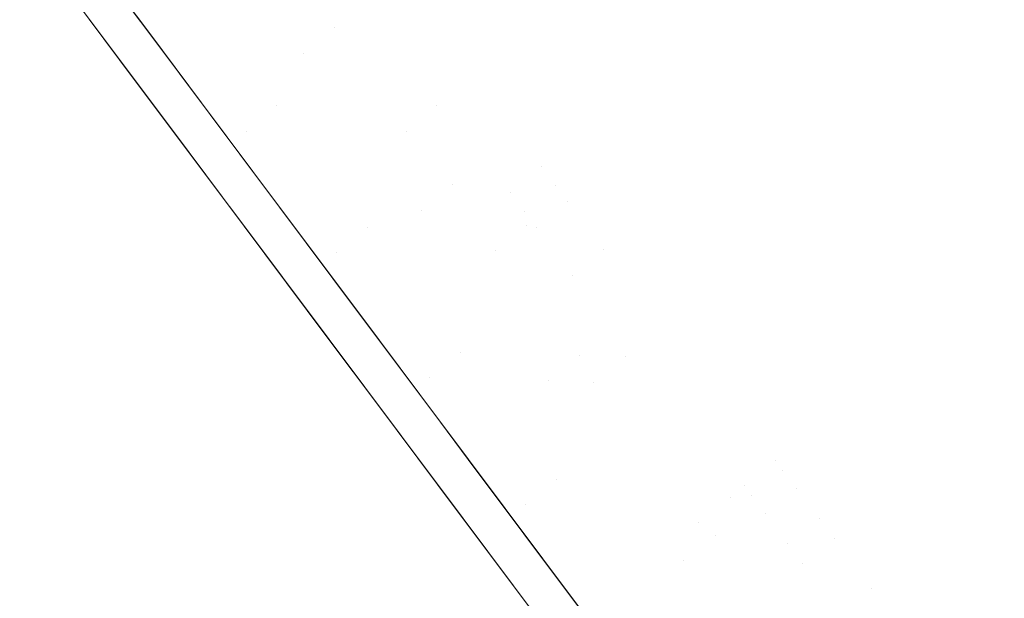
# Model space of a CAD drawing. Header units: centimetres. Extents: x -20.1 to -11, y -7.5 to 4.5.
# Tile 11 of 13: x -17.4 to -15, y -0.7 to 0.7. Entities that reach past the tile are written whole.
import ezdxf

# ---------------------------------------------------------------- set-up
doc = ezdxf.new("R2010")
doc.units = ezdxf.units.CM
doc.header["$LTSCALE"] = 2.54
doc.layers.add('Lucido design-1', color=7, linetype='Continuous')

# ---------------------------------------------------------------- blocks, each defined once
blk = doc.blocks.new('Gruppo-1')
at = {"color": 30, "linetype": 'Continuous', "lineweight": 9}
for points, invisible_edges in [([(-16.8518, 0.9475, -331.4617), (-16.6789, 0.7163, -331.181), (-17.117, 1.157, -330.4759), (-17.3331, 1.4459, -330.8265)], 15), ([(-17.3331, 1.4459, -337.1941), (-17.117, 1.157, -337.5447), (-16.6789, 0.7163, -336.8395), (-16.8518, 0.9475, -336.5588)], 15), ([(-17.1221, 1.3089, -332.0603), (-17.2216, 1.442, -332.3647), (-16.6626, 0.8075, -332.7757), (-16.5879, 0.7076, -332.5472)], 15), ([(-16.5879, 0.7076, -335.4733), (-16.6626, 0.8075, -335.2448), (-17.2216, 1.442, -335.6558), (-17.1221, 1.3089, -335.9603)], 15), ([(-17.0471, 1.375, -332.0554), (-16.924, 1.2104, -331.7515), (-16.4193, 0.6488, -332.3156), (-16.5117, 0.7723, -332.5436)], 15), ([(-16.5117, 0.7723, -335.477), (-16.4193, 0.6488, -335.7049), (-16.924, 1.2104, -336.269), (-17.0471, 1.375, -335.9651)], 15), ([(-16.5879, 0.7076, -332.5472), (-16.4958, 0.5845, -332.3198), (-16.9993, 1.1447, -331.7572), (-17.1221, 1.3089, -332.0603)], 15), ([(-17.1221, 1.3089, -335.9603), (-16.9993, 1.1447, -336.2634), (-16.4958, 0.5845, -335.7007), (-16.5879, 0.7076, -335.4733)], 15), ([(-16.6583, 0.7096, -329.9969), (-16.7938, 0.8908, -330.1442), (-17.1982, 1.2537, -329.375), (-17.0356, 1.0364, -329.1983)], 15), ([(-17.0356, 1.0364, -338.8222), (-17.1982, 1.2537, -338.6456), (-16.7938, 0.8908, -337.8763), (-16.6583, 0.7096, -338.0236)], 15), ([(-16.4041, 0.5152, -330.9156), (-16.6028, 0.7809, -331.174), (-17.0421, 1.2228, -330.467), (-16.7938, 0.8908, -330.1442)], 15), ([(-16.7938, 0.8908, -337.8763), (-17.0421, 1.2228, -337.5535), (-16.6028, 0.7809, -336.8466), (-16.4041, 0.5152, -337.105)], 15), ([(-16.3084, 0.5005, -332.0934), (-16.4193, 0.6488, -332.3156), (-16.924, 1.2104, -331.7515), (-16.7762, 1.0127, -331.4553)], 15), ([(-16.7762, 1.0127, -336.5652), (-16.924, 1.2104, -336.269), (-16.4193, 0.6488, -335.7049), (-16.3084, 0.5005, -335.9272)], 15), ([(-17.1106, 0.9711, -329.2103), (-17.2727, 1.1879, -329.3865), (-16.8694, 0.8259, -330.1539), (-16.7342, 0.6451, -330.0069)], 15), ([(-16.7342, 0.6451, -338.0136), (-16.8694, 0.8259, -337.8666), (-17.2727, 1.1879, -338.634), (-17.1106, 0.9711, -338.8102)], 15), ([(-16.8694, 0.8259, -330.1539), (-17.117, 1.157, -330.4759), (-16.6789, 0.7163, -331.181), (-16.4806, 0.4512, -330.9233)], 15), ([(-16.4806, 0.4512, -337.0972), (-16.6789, 0.7163, -336.8395), (-17.117, 1.157, -337.5447), (-16.8694, 0.8259, -337.8666)], 15), ([(-16.8518, 0.9475, -331.4617), (-16.9993, 1.1447, -331.7572), (-16.4958, 0.5845, -332.3198), (-16.3852, 0.4365, -332.0981)], 15), ([(-16.3852, 0.4365, -335.9224), (-16.4958, 0.5845, -335.7007), (-16.9993, 1.1447, -336.2634), (-16.8518, 0.9475, -336.5588)], 15), ([(-16.1451, 0.3631, -333.7603), (-16.1551, 0.3764, -334.0103), (-16.7576, 1.1012, -334.0103), (-16.7427, 1.0811, -333.6353)], 15), ([(-16.7427, 1.0811, -334.3852), (-16.7576, 1.1012, -334.0103), (-16.1551, 0.3764, -334.0103), (-16.1451, 0.3631, -334.2602)], 15), ([(-16.6853, 0.5679, -328.8866), (-16.8645, 0.8076, -329.035), (-17.2279, 1.0837, -328.2121), (-17.019, 0.8045, -328.0392)], 15), ([(-17.019, 0.8045, -339.9813), (-17.2279, 1.0837, -339.8084), (-16.8645, 0.8076, -338.9855), (-16.6853, 0.5679, -339.1339)], 15), ([(-16.1451, 0.3631, -333.7603), (-16.7427, 1.0811, -333.6353), (-16.7218, 1.0533, -333.4321)], 11), ([(-16.7218, 1.0533, -334.5884), (-16.7427, 1.0811, -334.3852), (-16.1451, 0.3631, -334.2602)], 11), ([(-16.11, 0.3161, -334.5376), (-16.69, 1.0107, -334.8011), (-16.7218, 1.0533, -334.5884)], 11), ([(-16.7218, 1.0533, -334.5884), (-16.1451, 0.3631, -334.2602), (-16.11, 0.3161, -334.5376)], 11), ([(-16.11, 0.3161, -333.483), (-16.1451, 0.3631, -333.7603), (-16.7218, 1.0533, -333.4321)], 11), ([(-16.7218, 1.0533, -333.4321), (-16.69, 1.0107, -333.2194), (-16.11, 0.3161, -333.483)], 11), ([(-17.1162, 0.6929, -327.031), (-17.367, 1.0283, -327.1954), (-17.3814, 0.8831, -327.1673)], 10), ([(-17.367, 1.0283, -327.1954), (-17.1162, 0.6929, -327.031), (-16.8015, 0.5137, -327.8854)], 10), ([(-16.8015, 0.5137, -327.8854), (-17.019, 0.8045, -328.0392), (-17.367, 1.0283, -327.1954)], 11), ([(-17.0356, 1.0364, -329.1983), (-16.8645, 0.8076, -329.035), (-16.5155, 0.5187, -329.8607), (-16.6583, 0.7096, -329.9969)], 15), ([(-16.6583, 0.7096, -338.0236), (-16.5155, 0.5187, -338.1598), (-16.8645, 0.8076, -338.9855), (-17.0356, 1.0364, -338.8222)], 15), ([(-16.8183, 1.0157, -333.6363), (-16.8333, 1.0357, -334.0103), (-16.2323, 0.3128, -334.0103), (-16.2223, 0.2995, -333.7609)], 15), ([(-16.2223, 0.2995, -334.2596), (-16.2323, 0.3128, -334.0103), (-16.8333, 1.0357, -334.0103), (-16.8183, 1.0157, -334.3843)], 15), ([(-17.439, 0.9602, -340.7997), (-17.3648, 1.0254, -340.8166), (-17.1164, 0.6933, -340.9914)], 9), ([(-17.3648, 1.0254, -340.8166), (-17.019, 0.8045, -339.9813), (-16.8015, 0.5137, -340.1351)], 11), ([(-16.8015, 0.5137, -340.1351), (-17.1164, 0.6933, -340.9914), (-17.3648, 1.0254, -340.8166)], 9), ([(-17.094, 0.7398, -328.0541), (-17.3023, 1.0183, -328.2266), (-16.9399, 0.7428, -329.0474), (-16.7611, 0.5038, -328.8994)], 15), ([(-16.7611, 0.5038, -339.1211), (-16.9399, 0.7428, -338.9731), (-17.3023, 1.0183, -339.7939), (-17.094, 0.7398, -339.9664)], 15), ([(-16.2223, 0.2995, -334.2596), (-16.8183, 1.0157, -334.3843), (-16.7975, 0.9879, -334.587)], 11), ([(-16.7975, 0.9879, -333.4335), (-16.8183, 1.0157, -333.6363), (-16.2223, 0.2995, -333.7609)], 11), ([(-16.7762, 1.0127, -331.4553), (-16.6028, 0.7809, -331.174), (-16.1783, 0.3265, -331.8823), (-16.3084, 0.5005, -332.0934)], 15), ([(-16.3084, 0.5005, -335.9272), (-16.1783, 0.3265, -336.1383), (-16.6028, 0.7809, -336.8466), (-16.7762, 1.0127, -336.5652)], 15), ([(-16.0803, 0.2764, -333.3359), (-16.11, 0.3161, -333.483), (-16.69, 1.0107, -333.2194), (-16.6454, 0.9512, -332.9989)], 15), ([(-16.6454, 0.9512, -335.0217), (-16.69, 1.0107, -334.8011), (-16.11, 0.3161, -334.5376), (-16.0803, 0.2764, -334.6846)], 15), ([(-16.1873, 0.2526, -334.5362), (-16.2223, 0.2995, -334.2596), (-16.7975, 0.9879, -334.587)], 11), ([(-16.1873, 0.2526, -333.4843), (-16.7658, 0.9455, -333.2214), (-16.7975, 0.9879, -333.4335)], 11), ([(-16.7975, 0.9879, -333.4335), (-16.2223, 0.2995, -333.7609), (-16.1873, 0.2526, -333.4843)], 11), ([(-16.7975, 0.9879, -334.587), (-16.7658, 0.9455, -334.7991), (-16.1873, 0.2526, -334.5362)], 11), ([(-17.439, 0.9602, -340.7997), (-17.1912, 0.6288, -340.9739), (-16.8771, 0.4497, -340.1199)], 10), ([(-16.8771, 0.4497, -340.1199), (-17.094, 0.7398, -339.9664), (-17.439, 0.9602, -340.7997)], 11), ([(-17.1164, 0.6933, -340.9914), (-17.1912, 0.6288, -340.9739), (-17.439, 0.9602, -340.7997)], 9), ([(-16.7342, 0.6451, -330.0069), (-16.5918, 0.4547, -329.8711), (-16.9399, 0.7428, -329.0474), (-17.1106, 0.9711, -329.2103)], 15), ([(-17.1106, 0.9711, -338.8102), (-16.9399, 0.7428, -338.9731), (-16.5918, 0.4547, -338.1495), (-16.7342, 0.6451, -338.0136)], 15), ([(-16.3852, 0.4365, -332.0981), (-16.2554, 0.263, -331.8876), (-16.6789, 0.7163, -331.181), (-16.8518, 0.9475, -331.4617)], 15), ([(-16.8518, 0.9475, -336.5588), (-16.6789, 0.7163, -336.8395), (-16.2554, 0.263, -336.133), (-16.3852, 0.4365, -335.9224)], 15), ([(-16.7214, 0.8861, -333.0014), (-16.7658, 0.9455, -333.2214), (-16.1873, 0.2526, -333.4843), (-16.1577, 0.213, -333.3376)], 15), ([(-16.1577, 0.213, -334.6829), (-16.1873, 0.2526, -334.5362), (-16.7658, 0.9455, -334.7991), (-16.7214, 0.8861, -335.0191)], 15), ([(-16.6454, 0.9512, -332.9989), (-16.5866, 0.8724, -332.7726), (-16.0411, 0.2239, -333.185), (-16.0803, 0.2764, -333.3359)], 15), ([(-16.0803, 0.2764, -334.6846), (-16.0411, 0.2239, -334.8355), (-16.5866, 0.8724, -335.2479), (-16.6454, 0.9512, -335.0217)], 15), ([(-16.8771, 0.4497, -327.9007), (-17.1911, 0.6287, -327.0481), (-17.3814, 0.8831, -327.1673)], 9), ([(-17.3814, 0.8831, -327.1673), (-17.094, 0.7398, -328.0541), (-16.8771, 0.4497, -327.9007)], 11), ([(-17.3814, 0.8831, -327.1673), (-17.1911, 0.6287, -327.0481), (-17.1162, 0.6929, -327.031)], 10), ([(-16.4041, 0.5152, -330.9156), (-16.7938, 0.8908, -330.1442), (-16.6583, 0.7096, -329.9969)], 11), ([(-16.6583, 0.7096, -338.0236), (-16.7938, 0.8908, -337.8763), (-16.4041, 0.5152, -337.105)], 11), ([(-16.1577, 0.213, -333.3376), (-16.1185, 0.1607, -333.1871), (-16.6626, 0.8075, -332.7757), (-16.7214, 0.8861, -333.0014)], 15), ([(-16.7214, 0.8861, -335.0191), (-16.6626, 0.8075, -335.2448), (-16.1185, 0.1607, -334.8334), (-16.1577, 0.213, -334.6829)], 15), ([(-15.9911, 0.1571, -333.0323), (-16.0411, 0.2239, -333.185), (-16.5866, 0.8724, -332.7726), (-16.5117, 0.7723, -332.5436)], 15), ([(-16.5117, 0.7723, -335.477), (-16.5866, 0.8724, -335.2479), (-16.0411, 0.2239, -334.8355), (-15.9911, 0.1571, -334.9882)], 15), ([(-16.4806, 0.4512, -337.0972), (-16.8694, 0.8259, -337.8666), (-16.7342, 0.6451, -338.0136)], 11), ([(-16.7342, 0.6451, -330.0069), (-16.8694, 0.8259, -330.1539), (-16.4806, 0.4512, -330.9233)], 11), ([(-16.3661, 0.3188, -329.737), (-16.5155, 0.5187, -329.8607), (-16.8645, 0.8076, -329.035), (-16.6853, 0.5679, -328.8866)], 15), ([(-16.6853, 0.5679, -339.1339), (-16.8645, 0.8076, -338.9855), (-16.5155, 0.5187, -338.1598), (-16.3661, 0.3188, -338.2836)], 15), ([(-16.5879, 0.7076, -332.5472), (-16.6626, 0.8075, -332.7757), (-16.1185, 0.1607, -333.1871), (-16.0687, 0.094, -333.0348)], 15), ([(-16.0687, 0.094, -334.9857), (-16.1185, 0.1607, -334.8334), (-16.6626, 0.8075, -335.2448), (-16.5879, 0.7076, -335.4733)], 15), ([(-17.019, 0.8045, -328.0392), (-16.8015, 0.5137, -327.8854), (-16.4987, 0.3184, -328.7546), (-16.6853, 0.5679, -328.8866)], 15), ([(-16.6853, 0.5679, -339.1339), (-16.4987, 0.3184, -339.2659), (-16.8015, 0.5137, -340.1351), (-17.019, 0.8045, -339.9813)], 15), ([(-16.0292, 0.1272, -331.6884), (-16.1783, 0.3265, -331.8823), (-16.6028, 0.7809, -331.174), (-16.4041, 0.5152, -330.9156)], 15), ([(-16.4041, 0.5152, -337.105), (-16.6028, 0.7809, -336.8466), (-16.1783, 0.3265, -336.1383), (-16.0292, 0.1272, -336.3321)], 15), ([(-16.5117, 0.7723, -332.5436), (-16.4193, 0.6488, -332.3156), (-15.9295, 0.0748, -332.8804), (-15.9911, 0.1571, -333.0323)], 15), ([(-15.9911, 0.1571, -334.9882), (-15.9295, 0.0748, -335.1402), (-16.4193, 0.6488, -335.7049), (-16.5117, 0.7723, -335.477)], 15), ([(-16.7611, 0.5038, -328.8994), (-16.575, 0.2549, -328.7677), (-16.8771, 0.4497, -327.9007), (-17.094, 0.7398, -328.0541)], 15), ([(-17.094, 0.7398, -339.9664), (-16.8771, 0.4497, -340.1199), (-16.575, 0.2549, -339.2528), (-16.7611, 0.5038, -339.1211)], 15), ([(-16.7611, 0.5038, -328.8994), (-16.9399, 0.7428, -329.0474), (-16.5918, 0.4547, -329.8711), (-16.4427, 0.2553, -329.7476)], 15), ([(-16.4427, 0.2553, -338.2729), (-16.5918, 0.4547, -338.1495), (-16.9399, 0.7428, -338.9731), (-16.7611, 0.5038, -339.1211)], 15), ([(-16.4806, 0.4512, -330.9233), (-16.6789, 0.7163, -331.181), (-16.2554, 0.263, -331.8876), (-16.1067, 0.0642, -331.6942)], 15), ([(-16.1067, 0.0642, -336.3263), (-16.2554, 0.263, -336.133), (-16.6789, 0.7163, -336.8395), (-16.4806, 0.4512, -337.0972)], 15), ([(-16.1813, 0.2173, -337.3319), (-16.5155, 0.5187, -338.1598), (-16.6583, 0.7096, -338.0236)], 11), ([(-16.6583, 0.7096, -338.0236), (-16.4041, 0.5152, -337.105), (-16.1813, 0.2173, -337.3319)], 11), ([(-16.1813, 0.2173, -330.6886), (-16.4041, 0.5152, -330.9156), (-16.6583, 0.7096, -329.9969)], 11), ([(-16.6583, 0.7096, -329.9969), (-16.5155, 0.5187, -329.8607), (-16.1813, 0.2173, -330.6886)], 11), ([(-17.1912, 0.6288, -340.9739), (-17.1164, 0.6933, -340.9914), (-16.9881, 0.5217, -341.0818)], 9), ([(-16.8929, 0.3944, -326.8846), (-17.1162, 0.6929, -327.031), (-17.1911, 0.6287, -327.0481)], 10), ([(-16.9881, 0.5217, -341.0818), (-17.1164, 0.6933, -340.9914), (-16.8015, 0.5137, -340.1351)], 10), ([(-16.8015, 0.5137, -327.8854), (-17.1162, 0.6929, -327.031), (-16.8929, 0.3944, -326.8846)], 9), ([(-16.0687, 0.094, -333.0348), (-16.0073, 0.0119, -332.8832), (-16.4958, 0.5845, -332.3198), (-16.5879, 0.7076, -332.5472)], 15), ([(-16.5879, 0.7076, -335.4733), (-16.4958, 0.5845, -335.7007), (-16.0073, 0.0119, -335.1374), (-16.0687, 0.094, -334.9857)], 15), ([(-16.2584, 0.1541, -337.3236), (-16.4806, 0.4512, -337.0972), (-16.7342, 0.6451, -338.0136)], 11), ([(-16.2584, 0.1541, -330.6969), (-16.5918, 0.4547, -329.8711), (-16.7342, 0.6451, -330.0069)], 11), ([(-16.7342, 0.6451, -330.0069), (-16.4806, 0.4512, -330.9233), (-16.2584, 0.1541, -330.6969)], 11), ([(-16.7342, 0.6451, -338.0136), (-16.5918, 0.4547, -338.1495), (-16.2584, 0.1541, -337.3236)], 11), ([(-15.8556, -0.0241, -332.7322), (-15.9295, 0.0748, -332.8804), (-16.4193, 0.6488, -332.3156), (-16.3084, 0.5005, -332.0934)], 15), ([(-16.3084, 0.5005, -335.9272), (-16.4193, 0.6488, -335.7049), (-15.9295, 0.0748, -335.1402), (-15.8556, -0.0241, -335.2884)], 15), ([(-16.8771, 0.4497, -340.1199), (-17.1912, 0.6288, -340.9739), (-17.0601, 0.4535, -341.066)], 9), ([(-16.9881, 0.5217, -341.0818), (-17.0601, 0.4535, -341.066), (-17.1912, 0.6288, -340.9739)], 9), ([(-17.1911, 0.6287, -327.0481), (-16.8771, 0.4497, -327.9007), (-16.6525, 0.1494, -327.7678)], 11), ([(-16.6525, 0.1494, -327.7678), (-16.9366, 0.2884, -326.8885), (-17.1911, 0.6287, -327.0481)], 9), ([(-17.1911, 0.6287, -327.0481), (-16.9366, 0.2884, -326.8885), (-16.8929, 0.3944, -326.8846)], 10), ([(-16.6853, 0.5679, -328.8866), (-16.4987, 0.3184, -328.7546), (-16.2104, 0.1107, -329.6269), (-16.3661, 0.3188, -329.737)], 15), ([(-16.3661, 0.3188, -338.2836), (-16.2104, 0.1107, -338.3937), (-16.4987, 0.3184, -339.2659), (-16.6853, 0.5679, -339.1339)], 15), ([(-16.3852, 0.4365, -332.0981), (-16.4958, 0.5845, -332.3198), (-16.0073, 0.0119, -332.8832), (-15.9335, -0.0867, -332.7354)], 15), ([(-15.9335, -0.0867, -335.2852), (-16.0073, 0.0119, -335.1374), (-16.4958, 0.5845, -335.7007), (-16.3852, 0.4365, -335.9224)], 15), ([(-17.0601, 0.4535, -341.066), (-16.9881, 0.5217, -341.0818), (-16.8602, 0.3507, -341.1433)], 9), ([(-16.8015, 0.5137, -340.1351), (-16.5764, 0.2126, -340.2683), (-16.9881, 0.5217, -341.0818)], 11), ([(-16.5764, 0.2126, -340.2683), (-16.8602, 0.3507, -341.1433), (-16.9881, 0.5217, -341.0818)], 9), ([(-16.8929, 0.3944, -326.8846), (-16.5764, 0.2126, -327.7522), (-16.8015, 0.5137, -327.8854)], 11), ([(-16.3055, 0.0601, -328.6404), (-16.4987, 0.3184, -328.7546), (-16.8015, 0.5137, -327.8854), (-16.5764, 0.2126, -327.7522)], 15), ([(-16.5764, 0.2126, -340.2683), (-16.8015, 0.5137, -340.1351), (-16.4987, 0.3184, -339.2659), (-16.3055, 0.0601, -339.3801)], 15), ([(-16.1813, 0.2173, -330.6886), (-16.5155, 0.5187, -329.8607), (-16.3661, 0.3188, -329.737)], 11), ([(-16.3661, 0.3188, -338.2836), (-16.5155, 0.5187, -338.1598), (-16.1813, 0.2173, -337.3319)], 11), ([(-16.4041, 0.5152, -330.9156), (-16.1813, 0.2173, -330.6886), (-15.8621, -0.0963, -331.5181), (-16.0292, 0.1272, -331.6884)], 15), ([(-16.0292, 0.1272, -336.3321), (-15.8621, -0.0963, -336.5024), (-16.1813, 0.2173, -337.3319), (-16.4041, 0.5152, -337.105)], 15), ([(-16.4427, 0.2553, -329.7476), (-16.2875, 0.0477, -329.6378), (-16.575, 0.2549, -328.7677), (-16.7611, 0.5038, -328.8994)], 15), ([(-16.7611, 0.5038, -339.1211), (-16.575, 0.2549, -339.2528), (-16.2875, 0.0477, -338.3827), (-16.4427, 0.2553, -338.2729)], 15), ([(-16.3084, 0.5005, -332.0934), (-16.1783, 0.3265, -331.8823), (-15.7689, -0.1401, -332.5914), (-15.8556, -0.0241, -332.7322)], 15), ([(-15.8556, -0.0241, -335.2884), (-15.7689, -0.1401, -335.4291), (-16.1783, 0.3265, -336.1383), (-16.3084, 0.5005, -335.9272)], 15), ([(-17.0601, 0.4535, -341.066), (-16.6525, 0.1494, -340.2527), (-16.8771, 0.4497, -340.1199)], 11), ([(-17.0601, 0.4535, -341.066), (-16.9356, 0.2871, -341.1257), (-16.6525, 0.1494, -340.2527)], 10), ([(-16.8602, 0.3507, -341.1433), (-16.9356, 0.2871, -341.1257), (-17.0601, 0.4535, -341.066)], 9), ([(-16.6525, 0.1494, -327.7678), (-16.8771, 0.4497, -327.9007), (-16.575, 0.2549, -328.7677), (-16.3822, -0.0028, -328.6538)], 15), ([(-16.3822, -0.0028, -339.3667), (-16.575, 0.2549, -339.2528), (-16.8771, 0.4497, -340.1199), (-16.6525, 0.1494, -340.2527)], 15), ([(-16.2584, 0.1541, -337.3236), (-16.5918, 0.4547, -338.1495), (-16.4427, 0.2553, -338.2729)], 11), ([(-16.4427, 0.2553, -329.7476), (-16.5918, 0.4547, -329.8711), (-16.2584, 0.1541, -330.6969)], 11), ([(-16.1067, 0.0642, -331.6942), (-15.94, -0.1588, -331.5243), (-16.2584, 0.1541, -330.6969), (-16.4806, 0.4512, -330.9233)], 15), ([(-16.4806, 0.4512, -337.0972), (-16.2584, 0.1541, -337.3236), (-15.94, -0.1588, -336.4962), (-16.1067, 0.0642, -336.3263)], 15), ([(-15.9335, -0.0867, -332.7354), (-15.847, -0.2024, -332.595), (-16.2554, 0.263, -331.8876), (-16.3852, 0.4365, -332.0981)], 15), ([(-16.3852, 0.4365, -335.9224), (-16.2554, 0.263, -336.133), (-15.847, -0.2024, -335.4256), (-15.9335, -0.0867, -335.2852)], 15), ([(-16.9366, 0.2884, -326.8885), (-16.8614, 0.3522, -326.8706), (-16.8929, 0.3944, -326.8846)], 9), ([(-16.8929, 0.3944, -326.8846), (-16.8614, 0.3522, -326.8706), (-16.5764, 0.2126, -327.7522)], 10), ([(-15.5629, -0.367, -333.8853), (-15.5679, -0.3603, -334.0103), (-16.1551, 0.3764, -334.0103), (-16.1451, 0.3631, -333.7603)], 15), ([(-16.1451, 0.3631, -334.2602), (-16.1551, 0.3764, -334.0103), (-15.5679, -0.3603, -334.0103), (-15.5629, -0.367, -334.1352)], 15), ([(-16.8614, 0.3522, -326.8706), (-16.9366, 0.2884, -326.8885), (-16.9028, 0.2432, -326.8674)], 9), ([(-16.9356, 0.2871, -341.1257), (-16.8602, 0.3507, -341.1433), (-16.5957, -0.003, -341.2706)], 9), ([(-16.5954, -0.0034, -326.7525), (-16.8614, 0.3522, -326.8706), (-16.9028, 0.2432, -326.8674)], 10), ([(-16.8614, 0.3522, -326.8706), (-16.5954, -0.0034, -326.7525), (-16.3446, -0.0973, -327.6412)], 10), ([(-16.3446, -0.0973, -327.6412), (-16.5764, 0.2126, -327.7522), (-16.8614, 0.3522, -326.8706)], 11), ([(-16.8602, 0.3507, -341.1433), (-16.5764, 0.2126, -340.2683), (-16.3446, -0.0973, -340.3793)], 11), ([(-16.3446, -0.0973, -340.3793), (-16.5957, -0.003, -341.2706), (-16.8602, 0.3507, -341.1433)], 9), ([(-16.1451, 0.3631, -333.7603), (-16.11, 0.3161, -333.483), (-15.5453, -0.3905, -333.7466), (-15.5629, -0.367, -333.8853)], 15), ([(-15.5629, -0.367, -334.1352), (-15.5453, -0.3905, -334.2739), (-16.11, 0.3161, -334.5376), (-16.1451, 0.3631, -334.2602)], 15), ([(-16.0493, -0.1047, -329.5316), (-16.2104, 0.1107, -329.6269), (-16.4987, 0.3184, -328.7546), (-16.3055, 0.0601, -328.6404)], 15), ([(-16.3055, 0.0601, -339.3801), (-16.4987, 0.3184, -339.2659), (-16.2104, 0.1107, -338.3937), (-16.0493, -0.1047, -338.4889)], 15), ([(-15.9371, -0.1092, -337.5191), (-16.2104, 0.1107, -338.3937), (-16.3661, 0.3188, -338.2836)], 11), ([(-16.3661, 0.3188, -338.2836), (-16.1813, 0.2173, -337.3319), (-15.9371, -0.1092, -337.5191)], 11), ([(-15.9371, -0.1092, -330.5014), (-16.1813, 0.2173, -330.6886), (-16.3661, 0.3188, -329.737)], 11), ([(-16.3661, 0.3188, -329.737), (-16.2104, 0.1107, -329.6269), (-15.9371, -0.1092, -330.5014)], 11), ([(-15.6695, -0.273, -332.4622), (-15.7689, -0.1401, -332.5914), (-16.1783, 0.3265, -331.8823), (-16.0292, 0.1272, -331.6884)], 15), ([(-16.0292, 0.1272, -336.3321), (-16.1783, 0.3265, -336.1383), (-15.7689, -0.1401, -335.4291), (-15.6695, -0.273, -335.5584)], 15), ([(-16.2223, 0.2995, -333.7609), (-16.2323, 0.3128, -334.0103), (-15.6465, -0.4221, -334.0103), (-15.6415, -0.4288, -333.8856)], 15), ([(-15.6415, -0.4288, -334.1349), (-15.6465, -0.4221, -334.0103), (-16.2323, 0.3128, -334.0103), (-16.2223, 0.2995, -334.2596)], 15), ([(-15.6415, -0.4288, -333.8856), (-15.624, -0.4522, -333.7473), (-16.1873, 0.2526, -333.4843), (-16.2223, 0.2995, -333.7609)], 15), ([(-16.2223, 0.2995, -334.2596), (-16.1873, 0.2526, -334.5362), (-15.624, -0.4522, -334.2732), (-15.6415, -0.4288, -334.1349)], 15), ([(-15.5453, -0.3905, -333.7466), (-16.11, 0.3161, -333.483), (-16.0803, 0.2764, -333.3359)], 11), ([(-16.0803, 0.2764, -334.6846), (-16.11, 0.3161, -334.5376), (-15.5453, -0.3905, -334.2739)], 11), ([(-16.9028, 0.2432, -326.8674), (-16.9366, 0.2884, -326.8885), (-16.6525, 0.1494, -327.7678)], 10), ([(-16.9356, 0.2871, -341.1257), (-16.6718, -0.0657, -341.2523), (-16.4213, -0.1598, -340.3634)], 10), ([(-16.4213, -0.1598, -340.3634), (-16.6525, 0.1494, -340.2527), (-16.9356, 0.2871, -341.1257)], 11), ([(-16.5957, -0.003, -341.2706), (-16.6718, -0.0657, -341.2523), (-16.9356, 0.2871, -341.1257)], 9), ([(-16.0803, 0.2764, -334.6846), (-15.5453, -0.3905, -334.2739), (-15.5108, -0.4366, -334.4228)], 11), ([(-15.5108, -0.4366, -334.4228), (-16.0411, 0.2239, -334.8355), (-16.0803, 0.2764, -334.6846)], 11), ([(-16.0803, 0.2764, -333.3359), (-16.0411, 0.2239, -333.185), (-15.5108, -0.4366, -333.5977)], 11), ([(-15.5108, -0.4366, -333.5977), (-15.5453, -0.3905, -333.7466), (-16.0803, 0.2764, -333.3359)], 11), ([(-16.3822, -0.0028, -328.6538), (-16.575, 0.2549, -328.7677), (-16.2875, 0.0477, -329.6378), (-16.1267, -0.1672, -329.5428)], 15), ([(-16.1267, -0.1672, -338.4778), (-16.2875, 0.0477, -338.3827), (-16.575, 0.2549, -339.2528), (-16.3822, -0.0028, -339.3667)], 15), ([(-16.0148, -0.1717, -337.5103), (-16.2584, 0.1541, -337.3236), (-16.4427, 0.2553, -338.2729)], 11), ([(-16.0148, -0.1717, -330.5102), (-16.2875, 0.0477, -329.6378), (-16.4427, 0.2553, -329.7476)], 11), ([(-16.4427, 0.2553, -329.7476), (-16.2584, 0.1541, -330.6969), (-16.0148, -0.1717, -330.5102)], 11), ([(-16.4427, 0.2553, -338.2729), (-16.2875, 0.0477, -338.3827), (-16.0148, -0.1717, -337.5103)], 11), ([(-16.1067, 0.0642, -331.6942), (-16.2554, 0.263, -331.8876), (-15.847, -0.2024, -332.595), (-15.7478, -0.335, -332.466)], 15), ([(-15.7478, -0.335, -335.5545), (-15.847, -0.2024, -335.4256), (-16.2554, 0.263, -336.133), (-16.1067, 0.0642, -336.3263)], 15), ([(-15.624, -0.4522, -334.2732), (-16.1873, 0.2526, -334.5362), (-16.1577, 0.213, -334.6829)], 11), ([(-16.1577, 0.213, -333.3376), (-16.1873, 0.2526, -333.4843), (-15.624, -0.4522, -333.7473)], 11), ([(-16.9028, 0.2432, -326.8674), (-16.6525, 0.1494, -327.7678), (-16.4213, -0.1598, -327.6571)], 11), ([(-16.4213, -0.1598, -327.6571), (-16.6715, -0.066, -326.7711), (-16.9028, 0.2432, -326.8674)], 9), ([(-16.9028, 0.2432, -326.8674), (-16.6715, -0.066, -326.7711), (-16.5954, -0.0034, -326.7525)], 10), ([(-15.5108, -0.4366, -333.5977), (-16.0411, 0.2239, -333.185), (-15.9911, 0.1571, -333.0323)], 11), ([(-15.9911, 0.1571, -334.9882), (-16.0411, 0.2239, -334.8355), (-15.5108, -0.4366, -334.4228)], 11), ([(-16.5764, 0.2126, -327.7522), (-16.3446, -0.0973, -327.6412), (-16.1066, -0.2059, -328.5451), (-16.3055, 0.0601, -328.6404)], 15), ([(-16.3055, 0.0601, -339.3801), (-16.1066, -0.2059, -339.4754), (-16.3446, -0.0973, -340.3793), (-16.5764, 0.2126, -340.2683)], 15), ([(-15.6788, -0.3413, -331.3777), (-15.8621, -0.0963, -331.5181), (-16.1813, 0.2173, -330.6886), (-15.9371, -0.1092, -330.5014)], 15), ([(-15.9371, -0.1092, -337.5191), (-16.1813, 0.2173, -337.3319), (-15.8621, -0.0963, -336.5024), (-15.6788, -0.3413, -336.6428)], 15), ([(-16.1577, 0.213, -334.6829), (-16.1185, 0.1607, -334.8334), (-15.5896, -0.4982, -334.4218)], 11), ([(-16.1577, 0.213, -333.3376), (-15.624, -0.4522, -333.7473), (-15.5896, -0.4982, -333.5987)], 11), ([(-15.5896, -0.4982, -333.5987), (-16.1185, 0.1607, -333.1871), (-16.1577, 0.213, -333.3376)], 11), ([(-15.5896, -0.4982, -334.4218), (-15.624, -0.4522, -334.2732), (-16.1577, 0.213, -334.6829)], 11), ([(-16.3822, -0.0028, -328.6538), (-16.1838, -0.2681, -328.5588), (-16.4213, -0.1598, -327.6571), (-16.6525, 0.1494, -327.7678)], 15), ([(-16.6525, 0.1494, -340.2527), (-16.4213, -0.1598, -340.3634), (-16.1838, -0.2681, -339.4618), (-16.3822, -0.0028, -339.3667)], 15), ([(-16.0148, -0.1717, -330.5102), (-16.2584, 0.1541, -330.6969), (-15.94, -0.1588, -331.5243), (-15.7572, -0.4032, -331.3842)], 15), ([(-15.7572, -0.4032, -336.6363), (-15.94, -0.1588, -336.4962), (-16.2584, 0.1541, -337.3236), (-16.0148, -0.1717, -337.5103)], 15), ([(-15.5896, -0.4982, -334.4218), (-16.1185, 0.1607, -334.8334), (-16.0687, 0.094, -334.9857)], 11), ([(-16.0687, 0.094, -333.0348), (-16.1185, 0.1607, -333.1871), (-15.5896, -0.4982, -333.5987)], 11), ([(-15.9911, 0.1571, -334.9882), (-15.5108, -0.4366, -334.4228), (-15.4551, -0.5111, -334.5751)], 11), ([(-15.4551, -0.5111, -334.5751), (-15.9295, 0.0748, -335.1402), (-15.9911, 0.1571, -334.9882)], 11), ([(-15.9911, 0.1571, -333.0323), (-15.9295, 0.0748, -332.8804), (-15.4551, -0.5111, -333.4454)], 11), ([(-15.4551, -0.5111, -333.4454), (-15.5108, -0.4366, -333.5977), (-15.9911, 0.1571, -333.0323)], 11), ([(-16.0292, 0.1272, -331.6884), (-15.8621, -0.0963, -331.5181), (-15.558, -0.422, -332.3486), (-15.6695, -0.273, -332.4622)], 15), ([(-15.6695, -0.273, -335.5584), (-15.558, -0.422, -335.6719), (-15.8621, -0.0963, -336.5024), (-16.0292, 0.1272, -336.3321)], 15), ([(-15.9371, -0.1092, -330.5014), (-16.2104, 0.1107, -329.6269), (-16.0493, -0.1047, -329.5316)], 11), ([(-16.0493, -0.1047, -338.4889), (-16.2104, 0.1107, -338.3937), (-15.9371, -0.1092, -337.5191)], 11), ([(-16.0687, 0.094, -334.9857), (-16.0073, 0.0119, -335.1374), (-15.534, -0.5725, -334.5737)], 11), ([(-16.0687, 0.094, -333.0348), (-15.5896, -0.4982, -333.5987), (-15.534, -0.5725, -333.4468)], 11), ([(-15.534, -0.5725, -333.4468), (-16.0073, 0.0119, -332.8832), (-16.0687, 0.094, -333.0348)], 11), ([(-15.534, -0.5725, -334.5737), (-15.5896, -0.4982, -334.4218), (-16.0687, 0.094, -334.9857)], 11), ([(-15.4181, -0.5605, -333.3713), (-15.4551, -0.5111, -333.4454), (-15.9295, 0.0748, -332.8804), (-15.8556, -0.0241, -332.7322)], 15), ([(-15.8556, -0.0241, -335.2884), (-15.9295, 0.0748, -335.1402), (-15.4551, -0.5111, -334.5751), (-15.4181, -0.5605, -334.6492)], 15), ([(-16.3055, 0.0601, -328.6404), (-16.1066, -0.2059, -328.5451), (-15.8834, -0.3266, -329.4521), (-16.0493, -0.1047, -329.5316)], 15), ([(-16.0493, -0.1047, -338.4889), (-15.8834, -0.3266, -338.5684), (-16.1066, -0.2059, -339.4754), (-16.3055, 0.0601, -339.3801)], 15), ([(-15.7478, -0.335, -332.466), (-15.6367, -0.4836, -332.3528), (-15.94, -0.1588, -331.5243), (-16.1067, 0.0642, -331.6942)], 15), ([(-16.1067, 0.0642, -336.3263), (-15.94, -0.1588, -336.4962), (-15.6367, -0.4836, -335.6677), (-15.7478, -0.335, -335.5545)], 15), ([(-16.0148, -0.1717, -337.5103), (-16.2875, 0.0477, -338.3827), (-16.1267, -0.1672, -338.4778)], 11), ([(-16.1267, -0.1672, -329.5428), (-16.2875, 0.0477, -329.6378), (-16.0148, -0.1717, -330.5102)], 11), ([(-15.9335, -0.0867, -332.7354), (-16.0073, 0.0119, -332.8832), (-15.534, -0.5725, -333.4468), (-15.4971, -0.6218, -333.3729)], 15), ([(-15.4971, -0.6218, -334.6476), (-15.534, -0.5725, -334.5737), (-16.0073, 0.0119, -335.1374), (-15.9335, -0.0867, -335.2852)], 15), ([(-16.6718, -0.0657, -341.2523), (-16.5957, -0.003, -341.2706), (-16.4787, -0.1595, -341.3269)], 9), ([(-16.3948, -0.2717, -326.6634), (-16.5954, -0.0034, -326.7525), (-16.6715, -0.066, -326.7711)], 10), ([(-16.4787, -0.1595, -341.3269), (-16.5957, -0.003, -341.2706), (-16.3446, -0.0973, -340.3793)], 10), ([(-16.3446, -0.0973, -327.6412), (-16.5954, -0.0034, -326.7525), (-16.3948, -0.2717, -326.6634)], 9), ([(-16.1267, -0.1672, -329.5428), (-15.9612, -0.3884, -329.4635), (-16.1838, -0.2681, -328.5588), (-16.3822, -0.0028, -328.6538)], 15), ([(-16.3822, -0.0028, -339.3667), (-16.1838, -0.2681, -339.4618), (-15.9612, -0.3884, -338.557), (-16.1267, -0.1672, -338.4778)], 15), ([(-15.8556, -0.0241, -332.7322), (-15.7689, -0.1401, -332.5914), (-15.3748, -0.6185, -333.3009), (-15.4181, -0.5605, -333.3713)], 15), ([(-15.4181, -0.5605, -334.6492), (-15.3748, -0.6185, -334.7196), (-15.7689, -0.1401, -335.4291), (-15.8556, -0.0241, -335.2884)], 15), ([(-16.4213, -0.1598, -340.3634), (-16.6718, -0.0657, -341.2523), (-16.5512, -0.227, -341.3101)], 9), ([(-16.4787, -0.1595, -341.3269), (-16.5512, -0.227, -341.3101), (-16.6718, -0.0657, -341.2523)], 9), ([(-16.4032, -0.4248, -326.6594), (-16.6715, -0.066, -326.7711), (-16.4213, -0.1598, -327.6571)], 10), ([(-16.6715, -0.066, -326.7711), (-16.4032, -0.4248, -326.6594), (-16.3948, -0.2717, -326.6634)], 10), ([(-16.4787, -0.1595, -341.3269), (-16.3446, -0.0973, -340.3793), (-16.1073, -0.4146, -340.467)], 11), ([(-16.3948, -0.2717, -326.6634), (-16.1073, -0.4146, -327.5535), (-16.3446, -0.0973, -327.6412)], 11), ([(-15.903, -0.4781, -328.4699), (-16.1066, -0.2059, -328.5451), (-16.3446, -0.0973, -327.6412), (-16.1073, -0.4146, -327.5535)], 15), ([(-16.1073, -0.4146, -340.467), (-16.3446, -0.0973, -340.3793), (-16.1066, -0.2059, -339.4754), (-15.903, -0.4781, -339.5506)], 15), ([(-15.4971, -0.6218, -333.3729), (-15.4539, -0.6797, -333.3027), (-15.847, -0.2024, -332.595), (-15.9335, -0.0867, -332.7354)], 15), ([(-15.9335, -0.0867, -335.2852), (-15.847, -0.2024, -335.4256), (-15.4539, -0.6797, -334.7178), (-15.4971, -0.6218, -334.6476)], 15), ([(-15.4358, -0.5853, -332.255), (-15.558, -0.422, -332.3486), (-15.8621, -0.0963, -331.5181), (-15.6788, -0.3413, -331.3777)], 15), ([(-15.6788, -0.3413, -336.6428), (-15.8621, -0.0963, -336.5024), (-15.558, -0.422, -335.6719), (-15.4358, -0.5853, -335.7655)], 15), ([(-15.6753, -0.4593, -337.659), (-15.8834, -0.3266, -338.5684), (-16.0493, -0.1047, -338.4889)], 11), ([(-16.0493, -0.1047, -338.4889), (-15.9371, -0.1092, -337.5191), (-15.6753, -0.4593, -337.659)], 11), ([(-15.6753, -0.4593, -330.3616), (-15.9371, -0.1092, -330.5014), (-16.0493, -0.1047, -329.5316)], 11), ([(-16.0493, -0.1047, -329.5316), (-15.8834, -0.3266, -329.4521), (-15.6753, -0.4593, -330.3616)], 11), ([(-15.9371, -0.1092, -330.5014), (-15.6753, -0.4593, -330.3616), (-15.4824, -0.6039, -331.2727), (-15.6788, -0.3413, -331.3777)], 15), ([(-15.6788, -0.3413, -336.6428), (-15.4824, -0.6039, -336.7478), (-15.6753, -0.4593, -337.659), (-15.9371, -0.1092, -337.5191)], 15), ([(-15.3251, -0.685, -333.2363), (-15.3748, -0.6185, -333.3009), (-15.7689, -0.1401, -332.5914), (-15.6695, -0.273, -332.4622)], 15), ([(-15.6695, -0.273, -335.5584), (-15.7689, -0.1401, -335.4291), (-15.3748, -0.6185, -334.7196), (-15.3251, -0.685, -334.7842)], 15), ([(-16.5512, -0.227, -341.3101), (-16.4787, -0.1595, -341.3269), (-16.3254, -0.3644, -341.369)], 9), ([(-16.1846, -0.4762, -340.4509), (-16.4213, -0.1598, -340.3634), (-16.5512, -0.227, -341.3101)], 11), ([(-16.1073, -0.4146, -340.467), (-16.3254, -0.3644, -341.369), (-16.4787, -0.1595, -341.3269)], 9), ([(-16.4213, -0.1598, -327.6571), (-16.1846, -0.4762, -327.5696), (-16.4027, -0.4255, -326.6592), (-16.4032, -0.4248, -326.6594)], 11), ([(-16.1846, -0.4762, -327.5696), (-16.4213, -0.1598, -327.6571), (-16.1838, -0.2681, -328.5588), (-15.9807, -0.5396, -328.4837)], 15), ([(-15.9807, -0.5396, -339.5368), (-16.1838, -0.2681, -339.4618), (-16.4213, -0.1598, -340.3634), (-16.1846, -0.4762, -340.4509)], 15), ([(-15.7537, -0.5208, -337.6499), (-16.0148, -0.1717, -337.5103), (-16.1267, -0.1672, -338.4778)], 11), ([(-15.7537, -0.5208, -330.3707), (-15.9612, -0.3884, -329.4635), (-16.1267, -0.1672, -329.5428)], 11), ([(-16.1267, -0.1672, -329.5428), (-16.0148, -0.1717, -330.5102), (-15.7537, -0.5208, -330.3707)], 11), ([(-16.1267, -0.1672, -338.4778), (-15.9612, -0.3884, -338.557), (-15.7537, -0.5208, -337.6499)], 11), ([(-15.7572, -0.4032, -331.3842), (-15.94, -0.1588, -331.5243), (-15.6367, -0.4836, -332.3528), (-15.5148, -0.6466, -332.2594)], 15), ([(-15.5148, -0.6466, -335.7612), (-15.6367, -0.4836, -335.6677), (-15.94, -0.1588, -336.4962), (-15.7572, -0.4032, -336.6363)], 15), ([(-15.7572, -0.4032, -331.3842), (-15.5613, -0.6651, -331.2796), (-15.7537, -0.5208, -330.3707), (-16.0148, -0.1717, -330.5102)], 15), ([(-16.0148, -0.1717, -337.5103), (-15.7537, -0.5208, -337.6499), (-15.5613, -0.6651, -336.741), (-15.7572, -0.4032, -336.6363)], 15), ([(-15.7136, -0.5536, -329.3894), (-15.8834, -0.3266, -329.4521), (-16.1066, -0.2059, -328.5451), (-15.903, -0.4781, -328.4699)], 15), ([(-15.903, -0.4781, -339.5506), (-16.1066, -0.2059, -339.4754), (-15.8834, -0.3266, -338.5684), (-15.7136, -0.5536, -338.6311)], 15), ([(-15.7478, -0.335, -332.466), (-15.847, -0.2024, -332.595), (-15.4539, -0.6797, -333.3027), (-15.4043, -0.746, -333.2382)], 15), ([(-15.4043, -0.746, -334.7823), (-15.4539, -0.6797, -334.7178), (-15.847, -0.2024, -335.4256), (-15.7478, -0.335, -335.5545)], 15), ([(-16.5512, -0.227, -341.3101), (-16.4022, -0.4262, -341.3508), (-16.1846, -0.4762, -340.4509)], 10), ([(-16.3254, -0.3644, -341.369), (-16.4022, -0.4262, -341.3508), (-16.5512, -0.227, -341.3101)], 9), ([(-15.9807, -0.5396, -328.4837), (-16.1838, -0.2681, -328.5588), (-15.9612, -0.3884, -329.4635), (-15.7919, -0.6149, -329.4009)], 15), ([(-15.7919, -0.6149, -338.6196), (-15.9612, -0.3884, -338.557), (-16.1838, -0.2681, -339.4618), (-15.9807, -0.5396, -339.5368)], 15), ([(-16.4032, -0.4248, -326.6594), (-16.326, -0.3637, -326.6467), (-16.3948, -0.2717, -326.6634)], 9), ([(-16.3948, -0.2717, -326.6634), (-16.326, -0.3637, -326.6467), (-16.1073, -0.4146, -327.5535)], 10), ([(-15.6695, -0.273, -332.4622), (-15.558, -0.422, -332.3486), (-15.2693, -0.7595, -333.1795), (-15.3251, -0.685, -333.2363)], 15), ([(-15.3251, -0.685, -334.7842), (-15.2693, -0.7595, -334.841), (-15.558, -0.422, -335.6719), (-15.6695, -0.273, -335.5584)], 15), ([(-15.6753, -0.4593, -330.3616), (-15.8834, -0.3266, -329.4521), (-15.7136, -0.5536, -329.3894)], 11), ([(-15.7136, -0.5536, -338.6311), (-15.8834, -0.3266, -338.5684), (-15.6753, -0.4593, -337.659)], 11), ([(-15.4043, -0.746, -333.2382), (-15.3487, -0.8203, -333.1816), (-15.6367, -0.4836, -332.3528), (-15.7478, -0.335, -332.466)], 15), ([(-15.7478, -0.335, -335.5545), (-15.6367, -0.4836, -335.6677), (-15.3487, -0.8203, -334.8389), (-15.4043, -0.746, -334.7823)], 15), ([(-15.6788, -0.3413, -331.3777), (-15.4824, -0.6039, -331.2727), (-15.3049, -0.7605, -332.185), (-15.4358, -0.5853, -332.255)], 15), ([(-15.4358, -0.5853, -335.7655), (-15.3049, -0.7605, -335.8355), (-15.4824, -0.6039, -336.7478), (-15.6788, -0.3413, -336.6428)], 15), ([(-16.326, -0.3637, -326.6467), (-16.4032, -0.4248, -326.6594), (-16.4027, -0.4255, -326.6592)], 9), ([(-16.0499, -0.7328, -326.5796), (-16.326, -0.3637, -326.6467), (-16.4027, -0.4255, -326.6592)], 10), ([(-16.1275, -0.7934, -341.4256), (-16.4022, -0.4262, -341.3508), (-16.3254, -0.3644, -341.369)], 10), ([(-16.326, -0.3637, -326.6467), (-16.0499, -0.7328, -326.5796), (-15.8658, -0.7374, -327.4902)], 10), ([(-15.8658, -0.7374, -327.4902), (-16.1073, -0.4146, -327.5535), (-16.326, -0.3637, -326.6467)], 11), ([(-16.3254, -0.3644, -341.369), (-16.0501, -0.7325, -341.4445), (-16.1275, -0.7934, -341.4256)], 10), ([(-16.3254, -0.3644, -341.369), (-16.1073, -0.4146, -340.467), (-15.8658, -0.7374, -340.5304)], 11), ([(-15.8658, -0.7374, -340.5304), (-16.0501, -0.7325, -341.4445), (-16.3254, -0.3644, -341.369)], 9), ([(-15.5629, -0.367, -334.1352), (-15.5679, -0.3603, -334.0103), (-14.9962, -1.1085, -334.0103)], 11), ([(-14.9962, -1.1085, -334.0103), (-15.5679, -0.3603, -334.0103), (-15.5629, -0.367, -333.8853)], 11), ([(-15.7537, -0.5208, -337.6499), (-15.9612, -0.3884, -338.557), (-15.7919, -0.6149, -338.6196)], 11), ([(-15.7919, -0.6149, -329.4009), (-15.9612, -0.3884, -329.4635), (-15.7537, -0.5208, -330.3707)], 11), ([(-15.5629, -0.367, -333.8853), (-15.5453, -0.3905, -333.7466), (-14.9962, -1.1085, -334.0103)], 11), ([(-14.9962, -1.1085, -334.0103), (-15.5453, -0.3905, -334.2739), (-15.5629, -0.367, -334.1352)], 11), ([(-14.9962, -1.1085, -334.0103), (-15.5453, -0.3905, -333.7466), (-15.5108, -0.4366, -333.5977)], 11), ([(-15.5108, -0.4366, -334.4228), (-15.5453, -0.3905, -334.2739), (-14.9962, -1.1085, -334.0103)], 11), ([(-16.1073, -0.4146, -327.5535), (-15.8658, -0.7374, -327.4902), (-15.6958, -0.7552, -328.4155), (-15.903, -0.4781, -328.4699)], 15), ([(-15.903, -0.4781, -339.5506), (-15.6958, -0.7552, -339.605), (-15.8658, -0.7374, -340.5304), (-16.1073, -0.4146, -340.467)], 15), ([(-15.5148, -0.6466, -332.2594), (-15.3842, -0.8213, -332.1896), (-15.5613, -0.6651, -331.2796), (-15.7572, -0.4032, -331.3842)], 15), ([(-15.7572, -0.4032, -336.6363), (-15.5613, -0.6651, -336.741), (-15.3842, -0.8213, -335.8309), (-15.5148, -0.6466, -335.7612)], 15), ([(-16.4027, -0.4255, -326.6592), (-16.1846, -0.4762, -327.5696), (-15.9437, -0.7983, -327.5064)], 11), ([(-15.9437, -0.7983, -327.5064), (-16.1273, -0.7937, -326.5996), (-16.4027, -0.4255, -326.6592)], 9), ([(-16.4027, -0.4255, -326.6592), (-16.1273, -0.7937, -326.5996), (-16.0499, -0.7328, -326.5796)], 10), ([(-16.4022, -0.4262, -341.3508), (-16.1275, -0.7934, -341.4256), (-15.9437, -0.7983, -340.5141)], 10), ([(-15.9437, -0.7983, -340.5141), (-16.1846, -0.4762, -340.4509), (-16.4022, -0.4262, -341.3508)], 11), ([(-15.0763, -1.1684, -334.0103), (-15.6465, -0.4221, -334.0103), (-15.6415, -0.4288, -334.1349)], 11), ([(-15.6415, -0.4288, -333.8856), (-15.6465, -0.4221, -334.0103), (-15.0763, -1.1684, -334.0103)], 11), ([(-15.0763, -1.1684, -334.0103), (-15.624, -0.4522, -333.7473), (-15.6415, -0.4288, -333.8856)], 11), ([(-15.6415, -0.4288, -334.1349), (-15.624, -0.4522, -334.2732), (-15.0763, -1.1684, -334.0103)], 11), ([(-15.2083, -0.8411, -333.1327), (-15.2693, -0.7595, -333.1795), (-15.558, -0.422, -332.3486), (-15.4358, -0.5853, -332.255)], 15), ([(-15.4358, -0.5853, -335.7655), (-15.558, -0.422, -335.6719), (-15.2693, -0.7595, -334.841), (-15.2083, -0.8411, -334.8878)], 15), ([(-15.5108, -0.4366, -333.5977), (-15.4551, -0.5111, -333.4454), (-14.9962, -1.1085, -334.0103)], 11), ([(-14.9962, -1.1085, -334.0103), (-15.4551, -0.5111, -334.5751), (-15.5108, -0.4366, -334.4228)], 11), ([(-15.7136, -0.5536, -338.6311), (-15.6753, -0.4593, -337.659), (-15.4011, -0.826, -337.7455)], 11), ([(-15.4011, -0.826, -330.275), (-15.6753, -0.4593, -330.3616), (-15.7136, -0.5536, -329.3894)], 11), ([(-15.2767, -0.8791, -331.2078), (-15.4824, -0.6039, -331.2727), (-15.6753, -0.4593, -330.3616), (-15.4011, -0.826, -330.275)], 15), ([(-15.4011, -0.826, -337.7455), (-15.6753, -0.4593, -337.659), (-15.4824, -0.6039, -336.7478), (-15.2767, -0.8791, -336.8127)], 15), ([(-15.5896, -0.4982, -333.5987), (-15.624, -0.4522, -333.7473), (-15.0763, -1.1684, -334.0103)], 11), ([(-15.0763, -1.1684, -334.0103), (-15.624, -0.4522, -334.2732), (-15.5896, -0.4982, -334.4218)], 11), ([(-15.9807, -0.5396, -328.4837), (-15.7741, -0.816, -328.4295), (-15.9437, -0.7983, -327.5064), (-16.1846, -0.4762, -327.5696)], 15), ([(-16.1846, -0.4762, -340.4509), (-15.9437, -0.7983, -340.5141), (-15.7741, -0.816, -339.5911), (-15.9807, -0.5396, -339.5368)], 15), ([(-15.903, -0.4781, -328.4699), (-15.6958, -0.7552, -328.4155), (-15.5408, -0.7847, -329.344), (-15.7136, -0.5536, -329.3894)], 15), ([(-15.7136, -0.5536, -338.6311), (-15.5408, -0.7847, -338.6765), (-15.6958, -0.7552, -339.605), (-15.903, -0.4781, -339.5506)], 15), ([(-15.5148, -0.6466, -332.2594), (-15.6367, -0.4836, -332.3528), (-15.3487, -0.8203, -333.1816), (-15.2878, -0.9017, -333.1349)], 15), ([(-15.2878, -0.9017, -334.8856), (-15.3487, -0.8203, -334.8389), (-15.6367, -0.4836, -335.6677), (-15.5148, -0.6466, -335.7612)], 15), ([(-15.0763, -1.1684, -334.0103), (-15.534, -0.5725, -333.4468), (-15.5896, -0.4982, -333.5987)], 11), ([(-15.5896, -0.4982, -334.4218), (-15.534, -0.5725, -334.5737), (-15.0763, -1.1684, -334.0103)], 11), ([(-14.9962, -1.1085, -334.0103), (-15.4551, -0.5111, -333.4454), (-15.4181, -0.5605, -333.3713)], 11), ([(-15.4181, -0.5605, -334.6492), (-15.4551, -0.5111, -334.5751), (-14.9962, -1.1085, -334.0103)], 11), ([(-15.4801, -0.8866, -337.7362), (-15.7537, -0.5208, -337.6499), (-15.7919, -0.6149, -338.6196)], 11), ([(-15.7919, -0.6149, -329.4009), (-15.7537, -0.5208, -330.3707), (-15.4801, -0.8866, -330.2843)], 11), ([(-15.4801, -0.8866, -330.2843), (-15.7537, -0.5208, -330.3707), (-15.5613, -0.6651, -331.2796), (-15.356, -0.9396, -331.2148)], 15), ([(-15.356, -0.9396, -336.8057), (-15.5613, -0.6651, -336.741), (-15.7537, -0.5208, -337.6499), (-15.4801, -0.8866, -337.7362)], 15), ([(-15.7919, -0.6149, -329.4009), (-15.6195, -0.8454, -329.3557), (-15.7741, -0.816, -328.4295), (-15.9807, -0.5396, -328.4837)], 15), ([(-15.9807, -0.5396, -339.5368), (-15.7741, -0.816, -339.5911), (-15.6195, -0.8454, -338.6649), (-15.7919, -0.6149, -338.6196)], 15), ([(-15.4011, -0.826, -337.7455), (-15.5408, -0.7847, -338.6765), (-15.7136, -0.5536, -338.6311)], 11), ([(-15.7136, -0.5536, -329.3894), (-15.5408, -0.7847, -329.344), (-15.4011, -0.826, -330.275)], 11), ([(-14.9962, -1.1085, -334.0103), (-15.3748, -0.6185, -334.7196), (-15.4181, -0.5605, -334.6492)], 11), ([(-15.4181, -0.5605, -333.3713), (-15.3748, -0.6185, -333.3009), (-14.9962, -1.1085, -334.0103)], 11), ([(-15.0763, -1.1684, -334.0103), (-15.534, -0.5725, -334.5737), (-15.4971, -0.6218, -334.6476)], 11), ([(-15.4971, -0.6218, -333.3729), (-15.534, -0.5725, -333.4468), (-15.0763, -1.1684, -334.0103)], 11), ([(-15.4358, -0.5853, -332.255), (-15.3049, -0.7605, -332.185), (-15.1428, -0.9287, -333.0978), (-15.2083, -0.8411, -333.1327)], 15), ([(-15.2083, -0.8411, -334.8878), (-15.1428, -0.9287, -334.9228), (-15.3049, -0.7605, -335.8355), (-15.4358, -0.5853, -335.7655)], 15), ([(-15.1677, -0.9439, -332.1417), (-15.3049, -0.7605, -332.185), (-15.4824, -0.6039, -331.2727), (-15.2767, -0.8791, -331.2078)], 15), ([(-15.2767, -0.8791, -336.8127), (-15.4824, -0.6039, -336.7478), (-15.3049, -0.7605, -335.8355), (-15.1677, -0.9439, -335.8788)], 15), ([(-15.4801, -0.8866, -330.2843), (-15.6195, -0.8454, -329.3557), (-15.7919, -0.6149, -329.4009)], 11), ([(-15.7919, -0.6149, -338.6196), (-15.6195, -0.8454, -338.6649), (-15.4801, -0.8866, -337.7362)], 11), ([(-15.0763, -1.1684, -334.0103), (-15.4539, -0.6797, -333.3027), (-15.4971, -0.6218, -333.3729)], 11), ([(-15.4971, -0.6218, -334.6476), (-15.4539, -0.6797, -334.7178), (-15.0763, -1.1684, -334.0103)], 11), ([(-14.9962, -1.1085, -334.0103), (-15.3748, -0.6185, -333.3009), (-15.3251, -0.685, -333.2363)], 11), ([(-15.3251, -0.685, -334.7842), (-15.3748, -0.6185, -334.7196), (-14.9962, -1.1085, -334.0103)], 11), ([(-15.2878, -0.9017, -333.1349), (-15.2225, -0.9891, -333.1), (-15.3842, -0.8213, -332.1896), (-15.5148, -0.6466, -332.2594)], 15), ([(-15.5148, -0.6466, -335.7612), (-15.3842, -0.8213, -335.8309), (-15.2225, -0.9891, -334.9205), (-15.2878, -0.9017, -334.8856)], 15), ([(-15.356, -0.9396, -331.2148), (-15.5613, -0.6651, -331.2796), (-15.3842, -0.8213, -332.1896), (-15.2473, -1.0042, -332.1464)], 15), ([(-15.2473, -1.0042, -335.8741), (-15.3842, -0.8213, -335.8309), (-15.5613, -0.6651, -336.741), (-15.356, -0.9396, -336.8057)], 15), ([(-15.0763, -1.1684, -334.0103), (-15.4539, -0.6797, -334.7178), (-15.4043, -0.746, -334.7823)], 11), ([(-15.4043, -0.746, -333.2382), (-15.4539, -0.6797, -333.3027), (-15.0763, -1.1684, -334.0103)], 11), ([(-14.9962, -1.1085, -334.0103), (-15.2693, -0.7595, -334.841), (-15.3251, -0.685, -334.7842)], 11), ([(-15.3251, -0.685, -333.2363), (-15.2693, -0.7595, -333.1795), (-14.9962, -1.1085, -334.0103)], 11)]:
    blk.add_3dface(points, dxfattribs=dict(at, invisible_edges=invisible_edges))
blk = doc.blocks.new('Gruppo-2-1')
at = {"color": 7}
blk.add_blockref('Gruppo-1', (0, 0), dxfattribs=at)
blk = doc.blocks.new('Gruppo-4-1')
at = {"color": 7}
blk.add_blockref('Gruppo-2-1', (0, 0), dxfattribs=at)
blk = doc.blocks.new('Gruppo-5-1')
at = {"color": 7}
blk.add_blockref('Gruppo-4-1', (0, 0), dxfattribs=at)

msp = doc.modelspace()

# ---------------------------------------------------------------- block references
at = {"layer": 'Lucido design-1', "color": 7}
msp.add_blockref('Gruppo-5-1', (0, 0), dxfattribs=at)

doc.saveas('drawing.dxf')
